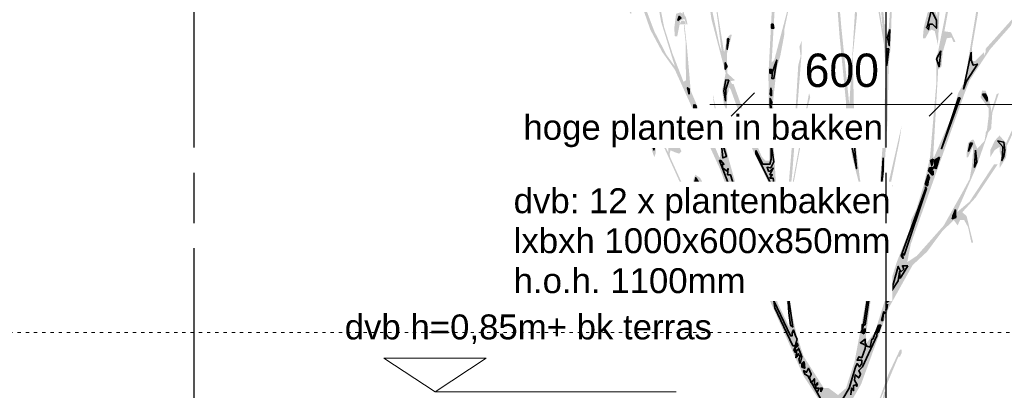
# Model space of a CAD drawing. Header units: millimetres. Extents: x -10538 to 13100, y -15694 to 32605.
# Tile 161 of 203: x -5798 to -2811, y 26825 to 27948. Entities that reach past the tile are written whole.
import ezdxf

# ---------------------------------------------------------------- set-up
doc = ezdxf.new("R2010")
doc.units = ezdxf.units.MM
doc.header["$LTSCALE"] = 100
doc.header["$PDMODE"] = 1
doc.header["$PDSIZE"] = -2
doc.linetypes.add('[LS] ISO-08 Long Dashed Short Dashed', pattern=[9.144, 6.096, -0.762, 1.524, -0.762])
doc.linetypes.add('HIDDEN2', pattern=[0.25, 0.1, -0.15])
doc.layers.get('0').update_dxf_attribs({"lineweight": 5})
for name, color, linetype, lineweight in [('Dimension', 7, 'Continuous', 9), ('Geen', 7, 'Continuous', 9), ('none', 7, 'Continuous', 13)]:
    doc.layers.add(name, color=color, linetype=linetype, lineweight=lineweight)
doc.styles.add('Arial', font='Arial.ttf')
doc.styles.add('Century Gothic', font='Century-Gothic_9791.ttf')
doc.dimstyles.new('Arch_PUUUR', dxfattribs={"dimtxt": 101.056134, "dimasz": 70.693359, "dimexe": 100, "dimexo": 159, "dimgap": 100, "dimtad": 1, "dimdec": 4, "dimtxsty": 'Century Gothic', "dimblk": 'VW_SLASH', "dimblk1": 'VW_SLASH', "dimblk2": 'VW_SLASH', "dimcen": 0, "dimdle": 100, "dimazin": 0, "dimtfac": 0.8, "dimtdec": 4, "dimtix": 1, "dimtmove": 0, "dimatfit": 0, "dimldrblk": 'VW_SLASH-1', "dimfxl": 1, "dimfrac": 2, "dimtolj": 1, "dimarcsym": 0})

# ---------------------------------------------------------------- blocks, each defined once
blk = doc.blocks.new('Groep-4')
at = {"layer": 'Geen', "linetype": 'Continuous', "lineweight": 0, "true_color": 0xbbbbbb, "transparency": 33554549}
for points in [[(-3324.7, 26704.2), (-3329.3, 26704.2), (-3329.3, 26725.2), (-3324.7, 26746.3), (-3324.7, 26751.3), (-3334.3, 26725.2), (-3334.3, 26751.3), (-3367.9, 26788.4), (-3419.7, 26867.6), (-3550.6, 27160.3), (-3577.8, 27212.5), (-3593.7, 27223.5), (-3598.7, 27223.5), (-3613.3, 27244.5), (-3646.9, 27255.6), (-3685.5, 27287.6), (-3743.2, 27361.8), (-3776.9, 27425), (-3776.9, 27436), (-3757.3, 27393.9), (-3752.8, 27393.9), (-3757.3, 27447), (-3752.8, 27468.1), (-3747.8, 27478.1), (-3734.1, 27469.1), (-3709.1, 27425), (-3708.7, 27360.8), (-3719.1, 27371.9), (-3728.7, 27436), (-3732.3, 27441), (-3745, 27447), (-3746.9, 27429), (-3747.8, 27403.9), (-3738.2, 27371.9), (-3695.1, 27308.7), (-3663.3, 27287.6), (-3610.5, 27264.6), (-3598.7, 27276.6), (-3598.7, 27292.7), (-3603.7, 27308.7), (-3674.2, 27497.2), (-3810.5, 27796.9), (-3848.6, 27850.1), (-3885, 27918.2), (-3916.4, 28008.5), (-3920.9, 28030.5), (-3930.4, 28050.6), (-3935.4, 28051.6), (-3940, 28034.5), (-3942.7, 27966.3), (-3945, 27966.3), (-3954.5, 27987.4), (-3954.5, 28030.5), (-3950.4, 28050.6), (-3935.4, 28061.6), (-3925.9, 28061.6), (-3925.9, 28083.6), (-3950, 28211), (-3950, 28232), (-3945, 28221), (-3935.4, 28263.1), (-3916.4, 28263.1), (-3906.4, 28253.1), (-3901.8, 28232), (-3901.8, 28211), (-3906.4, 28211), (-3919.5, 28237), (-3930.4, 28242), (-3935.4, 28221), (-3935.4, 28178.9), (-3940, 28167.8), (-3908.6, 28008.5), (-3872.7, 27913.2), (-3835.9, 27842), (-3810.5, 27806.9), (-3852.3, 27942.3), (-3877.7, 28086.6), (-3896.8, 28285.1), (-3892.3, 28285.1), (-3857.7, 28002.4), (-3843.2, 27926.2), (-3817.7, 27846), (-3784.1, 27759.8), (-3776.9, 27764.8), (-3777.8, 27881.1), (-3783.2, 27930.3), (-3781.4, 27934.3), (-3774.1, 27870.1), (-3762.3, 27732.8), (-3675.5, 27531.3), (-3673.3, 27531.3), (-3671, 27552.3), (-3695.1, 27716.7), (-3695.1, 27722.7), (-3680.5, 27648.6), (-3676, 27649.6), (-3646.9, 27525.2), (-3605.1, 27376.9), (-3541, 27192.4), (-3507.4, 27117.2), (-3497.9, 27088.2), (-3463.3, 27016), (-3464.2, 27054.1), (-3490.6, 27208.5), (-3502.4, 27340.8), (-3521.5, 27445), (-3576, 27557.3), (-3641.4, 27737.8), (-3646.9, 27743.8), (-3646.9, 27732.8), (-3651.4, 27722.7), (-3652.4, 27669.6), (-3661.4, 27690.7), (-3666.9, 27733.8), (-3656.4, 27785.9), (-3699.6, 27950.3), (-3721.4, 28102.7), (-3723.7, 28146.8), (-3726.9, 28166.8), (-3743.2, 28206.9), (-3743.2, 28267.1), (-3738.2, 28274.1), (-3733.2, 28274.1), (-3728.7, 28263.1), (-3733.2, 28232), (-3728.7, 28188.9), (-3716, 28167.8), (-3719.1, 28104.7), (-3704.6, 28010.5), (-3675.5, 27874.1), (-3661.4, 27829), (-3668.3, 27851.1), (-3699.6, 28093.7), (-3708.7, 28166.8), (-3709.1, 28188.9), (-3704.6, 28178.9), (-3697.3, 28093.7), (-3695.1, 28093.7), (-3690.1, 28135.8), (-3680.5, 28157.8), (-3661.4, 28157.8), (-3671, 28146.8), (-3675.5, 28125.7), (-3675.5, 28072.6), (-3683.2, 28050.6), (-3690.1, 28051.6), (-3690.1, 28030.5), (-3661.4, 27850.1), (-3658.7, 27858.1), (-3651.4, 27894.2), (-3641.9, 27903.2), (-3637.4, 27903.2), (-3652.4, 27846), (-3651.4, 27785.9), (-3627.8, 27764.8), (-3641.4, 27761.8), (-3637.4, 27753.8), (-3632.4, 27753.8), (-3590.6, 27637.5), (-3546.9, 27533.3), (-3536, 27521.2), (-3523.3, 27521.2), (-3523.3, 27577.4), (-3525.1, 27621.5), (-3526.5, 27781.9), (-3516.9, 27966.3), (-3512.4, 28040.5), (-3531.5, 28072.6), (-3531.5, 28125.7), (-3541, 28125.7), (-3543.3, 28114.7), (-3552.4, 28125.7), (-3546, 28157.8), (-3541, 28167.8), (-3528.8, 28167.8), (-3526.9, 28150.8), (-3526.5, 28126.7), (-3517.9, 28098.7), (-3516.9, 28061.6), (-3512.4, 28061.6), (-3506.9, 28070.6), (-3506.9, 28146.8), (-3512.4, 28211), (-3541, 28359.3), (-3536, 28369.4), (-3508.8, 28215), (-3502.4, 28142.8), (-3497.9, 28162.8), (-3494.2, 28255.1), (-3436.1, 28648.1), (-3430.6, 28645), (-3435.2, 28624), (-3483.3, 28291.2), (-3497.9, 28146.8), (-3516.9, 27818), (-3508.8, 27826), (-3468.8, 27977.4), (-3449.7, 28093.7), (-3449.7, 28040.5), (-3440.2, 28040.5), (-3421.5, 28090.7), (-3416.1, 28135.8), (-3408.8, 28135.8), (-3416.1, 28104.7), (-3419.7, 28038.5), (-3425.6, 28019.5), (-3430.6, 28006.4), (-3445.2, 28014.5), (-3449.7, 28030.5), (-3454.7, 28030.5), (-3478.3, 27918.2), (-3478.3, 27903.2), (-3490.6, 27838), (-3501.5, 27801.9), (-3512.4, 27701.7), (-3510.6, 27569.4), (-3502.4, 27425), (-3487, 27320.7), (-3488.3, 27308.7), (-3481.5, 27303.7), (-3474.2, 27336.8), (-3454.7, 27574.4), (-3449.7, 27584.4), (-3436.1, 27810), (-3428.8, 27838), (-3432.4, 27866.1), (-3425.2, 27886.1), (-3425.6, 27850.1), (-3454.7, 27478.1), (-3464.2, 27393.9), (-3403.3, 27725.7), (-3399.7, 27713.7), (-3407, 27685.6), (-3464.2, 27376.9), (-3474.2, 27232.5), (-3468.8, 27152.3), (-3454.7, 27054.1), (-3440.2, 26989.9), (-3419.7, 26927.7), (-3358.4, 26831.5), (-3343.8, 26831.5), (-3315.2, 26810.5), (-3291.1, 26831.5), (-3265.2, 26911.7), (-3247, 27008), (-3232.5, 27088.2), (-3223.4, 27202.4), (-3223.4, 27276.6), (-3230.7, 27284.6), (-3223.4, 27297.7), (-3247.5, 27436), (-3272.5, 27533.3), (-3291.1, 27658.6), (-3291.1, 27697.7), (-3310.7, 27898.2), (-3324.7, 28083.6), (-3324.7, 28104.7), (-3328.8, 28110.7), (-3338.8, 28104.7), (-3353.4, 28061.6), (-3358.4, 28093.7), (-3358.4, 28135.8), (-3345.2, 28154.8), (-3334.3, 28157.8), (-3325.2, 28134.8), (-3319.7, 28157.8), (-3324.7, 28167.8), (-3329.3, 28211), (-3319.7, 28496.7), (-3319.7, 28316.2), (-3324.7, 28199.9), (-3319.7, 28167.8), (-3316.1, 28202.9), (-3302.9, 28211), (-3295.7, 28188.9), (-3295.7, 28178.9), (-3303.4, 28174.9), (-3315.2, 28135.8), (-3324.7, 28125.7), (-3315.2, 28104.7), (-3319.7, 28093.7), (-3315.2, 28040.5), (-3305.2, 27924.2), (-3281.1, 27690.7), (-3263.4, 27982.4), (-3257.5, 27966.3), (-3270.7, 27838), (-3265.2, 27597.4), (-3248.9, 27465.1), (-3221.1, 27332.8), (-3209.3, 27297.7), (-3190.7, 27421), (-3175.7, 27626.5), (-3170.7, 27796.9), (-3176.2, 27874.1), (-3209.3, 28072.6), (-3213.9, 28135.8), (-3179.8, 27918.2), (-3189.8, 28040.5), (-3199.8, 28211), (-3174.3, 27934.3), (-3170.7, 27934.3), (-3168.4, 27903.2), (-3161.2, 27924.2), (-3146.6, 28138.8), (-3142.1, 28135.8), (-3151.6, 27998.4), (-3156.2, 27860.1), (-3161.6, 27814), (-3165.2, 27641.5), (-3179.8, 27417), (-3185.2, 27371.9), (-3175.7, 27393.9), (-3122.5, 27626.5), (-3128.9, 27581.4), (-3156.2, 27447), (-3148.9, 27447), (-3185.2, 27297.7), (-3213.9, 27117.2), (-3230.7, 26989.9), (-3228.4, 26968.9), (-3203.4, 27000.9), (-3137.1, 27213.5), (-3096.2, 27316.7), (-3093.9, 27340.8), (-3078, 27372.9), (-3055.3, 27447), (-3036.2, 27531.3), (-3016.7, 27759.8), (-3016.7, 27839), (-3012.1, 27850.1), (-2944.9, 28188.9), (-2947.1, 28202.9), (-2939.9, 28199.9), (-2992.6, 27913.2), (-2972.6, 27910.2), (-2959, 27881.1), (-2965.3, 27881.1), (-2970.8, 27894.2), (-2985.3, 27892.2), (-2997.6, 27850.1), (-3001.7, 27805.9), (-3012.1, 27796.9), (-3012.1, 27785.9), (-3026.7, 27531.3), (-3023.9, 27531.3), (-2972.6, 27649.6), (-2950.8, 27725.7), (-2934.9, 27753.8), (-2925.3, 27796.9), (-2872.6, 28114.7), (-2865.4, 28114.7), (-2909, 27862.1), (-2906.2, 27823), (-2899.9, 27823), (-2872.6, 27850.1), (-2872.6, 27839), (-2867.6, 27850.1), (-2867.6, 27860.1), (-2781.3, 27956.3), (-2790.8, 27930.3), (-2854.4, 27858.1), (-2915.8, 27764.8), (-2932.6, 27721.7), (-2999.9, 27533.3), (-3094.4, 27268.6), (-3105.3, 27213.5), (-3076.2, 27232.5), (-2994.4, 27324.7), (-2938.1, 27425), (-2916.2, 27465.1), (-2909, 27505.2), (-2906.2, 27542.3), (-2906.2, 27563.3), (-2920.8, 27531.3), (-2925.3, 27531.3), (-2925.3, 27541.3), (-2920.8, 27574.4), (-2909, 27584.4), (-2903.5, 27584.4), (-2898.1, 27569.4), (-2892.6, 27557.3), (-2870.8, 27581.4), (-2867.6, 27600.4), (-2867.6, 27605.4), (-2863.5, 27613.5), (-2858.1, 27658.6), (-2858.1, 27679.6), (-2882.2, 27711.7), (-2882.2, 27716.7), (-2878.1, 27733.8), (-2867.6, 27732.8), (-2856.3, 27701.7), (-2850.8, 27677.6), (-2850.8, 27669.6), (-2834, 27722.7), (-2827.2, 27725.7), (-2847.2, 27665.6), (-2850.8, 27617.5), (-2860.4, 27605.4), (-2863.1, 27595.4), (-2896.7, 27499.2), (-2951.7, 27372.9), (-2954.4, 27364.8), (-2916.2, 27396.9), (-2841.7, 27510.2), (-2830.8, 27510.2), (-2898.1, 27409), (-2938.1, 27364.8), (-2925.3, 27352.8), (-2905.3, 27272.6), (-2910.8, 27272.6), (-2920.8, 27319.7), (-2932.6, 27340.8), (-2944.9, 27340.8), (-2952.6, 27324.7), (-2964, 27340.8), (-2997.6, 27308.7), (-3045.7, 27244.5), (-3088.9, 27204.4), (-3161.2, 27075.1), (-3245.2, 26843.5), (-3279.8, 26783.4), (-3297.9, 26759.3), (-3319.7, 26757.3)], [(-3012.1, 27871.1), (-3021.7, 27913.2), (-3030.8, 27918.2), (-3038, 27914.2), (-3050.3, 27892.2), (-3058, 27892.2), (-3055.3, 27924.2), (-3043.5, 27970.4), (-3032.6, 27977.4), (-3021.7, 27977.4), (-3014.4, 27958.3), (-3002.6, 28178.9), (-2997.6, 28174.9), (-3001.7, 28110.7), (-2983, 28188.9), (-2974.4, 28194.9), (-2973.5, 28178.9), (-2992.6, 28088.7), (-2994.4, 28082.6), (-3003.5, 28083.6)], [(-3774.1, 27934.3), (-3776.9, 27934.3), (-3781.4, 27945.3), (-3790.9, 27945.3), (-3795.9, 27934.3), (-3803.2, 27898.2), (-3810.5, 27898.2), (-3812.3, 27922.2), (-3806.8, 27966.3), (-3794.1, 27970.4), (-3786.4, 27966.3), (-3786.4, 27998.4), (-3790.9, 28030.5), (-3795.9, 28106.7), (-3793.7, 28142.8), (-3785, 28114.7), (-3786.4, 28019.5), (-3779.6, 28022.5), (-3770.5, 28038.5), (-3748.7, 28026.5), (-3743.2, 27998.4), (-3750.5, 27982.4), (-3754.1, 28002.4), (-3763.2, 28008.5), (-3775.9, 28003.4), (-3786.4, 27982.4), (-3781.4, 27962.3), (-3776.9, 27956.3), (-3771.9, 27934.3), (-3775.5, 27934.3), (-3781.4, 27950.3), (-3794.1, 27946.3), (-3795.9, 27934.3)], [(-2805.4, 27531.3), (-2824.5, 27499.2), (-2824.5, 27513.2), (-2819.9, 27533.3), (-2825.4, 27549.3), (-2824.5, 27563.3), (-2839.9, 27553.3), (-2853.5, 27531.3), (-2853.5, 27552.3), (-2839.9, 27581.4), (-2825.4, 27597.4), (-2805.4, 27574.4), (-2752.2, 27690.7), (-2733.1, 27722.7), (-2742.7, 27690.7), (-2803.6, 27565.3)], [(-3790.9, 27457.1), (-3795.9, 27457.1), (-3853.6, 27584.4), (-3863.2, 27584.4), (-3868.2, 27563.3), (-3868.2, 27545.3), (-3872.7, 27531.3), (-3880, 27552.3), (-3885, 27577.4), (-3881.4, 27609.5), (-3877.7, 27633.5), (-3865, 27621.5), (-3848.6, 27613.5), (-3846.4, 27589.4), (-3844.1, 27574.4), (-3836.8, 27558.3), (-3830.5, 27545.3), (-3829.6, 27595.4), (-3821.4, 27609.5), (-3810.5, 27595.4), (-3790.5, 27549.3), (-3797.8, 27542.3), (-3812.3, 27547.3), (-3823.2, 27552.3), (-3826.8, 27542.3), (-3824.6, 27531.3)], [(-3170.7, 26820.5), (-3170.7, 26810.5), (-3180.2, 26788.4), (-3180.2, 26778.4), (-3175.7, 26778.4), (-3175.7, 26767.3), (-3194.8, 26725.2), (-3199.8, 26725.2), (-3199.8, 26735.3), (-3189.8, 26746.3), (-3189.8, 26763.3), (-3194.3, 26762.3), (-3192.5, 26791.4), (-3161.6, 26875.6), (-3127.5, 26947.8), (-3122.5, 26947.8), (-3122.5, 26937.8), (-3127.5, 26926.7), (-3132.1, 26926.7), (-3188.9, 26791.4), (-3190.7, 26767.3), (-3185.2, 26767.3), (-3175.7, 26820.5)]]:
    blk.add_hatch(color=9, dxfattribs=at).paths.add_polyline_path(points)
blk = doc.blocks.new('Groep-5')
at = {"layer": 'Geen', "linetype": 'Continuous', "lineweight": 0, "true_color": 0xbbbbbb, "transparency": 33554549}
for points in [[(-3045.3, 27926.2), (-3033.5, 27971.4), (-3028.9, 27971.4), (-3016.2, 27946.3), (-3016.7, 27922.2), (-3028.9, 27934.3), (-3038, 27934.3), (-3040.7, 27918.2), (-3047.1, 27924.2)], [(-3790.9, 27954.3), (-3797.8, 27958.3), (-3801.4, 27946.3)], [(-3512.4, 27934.3), (-3516.9, 27934.3), (-3516.9, 27922.2), (-3510.6, 27922.2)], [(-3158, 27918.2), (-3165.2, 27894.2), (-3159.8, 27870.1)], [(-3646.9, 27890.2), (-3650.5, 27890.2), (-3651.4, 27858.1)], [(-3161.2, 27860.1), (-3167.1, 27860.1), (-3167.1, 27810)], [(-3003.5, 27854.1), (-3016.2, 27830), (-3008.9, 27805.9)], [(-2911.2, 27850.1), (-2911.2, 27826), (-2905.3, 27810), (-2892.6, 27814), (-2925.3, 27761.8), (-2934.4, 27737.8)], [(-3651.4, 27806.9), (-3657.8, 27818), (-3657.8, 27797.9)], [(-3514.2, 27789.9), (-3506.9, 27810), (-3501.5, 27826), (-3510.6, 27769.9), (-3516, 27769.9)], [(-3516.9, 27785.9), (-3521.9, 27785.9), (-3521.9, 27797.9), (-3516.9, 27796.9)], [(-3656.4, 27701.7), (-3661.4, 27732.8), (-3656, 27765.8), (-3646.9, 27764.8), (-3656, 27737.8)], [(-3766.9, 27722.7), (-3772.3, 27741.8), (-3766.9, 27737.8)], [(-3519.7, 27741.8), (-3516.9, 27733.8), (-3516.9, 27717.7), (-3521.5, 27722.7)], [(-3565.1, 27552.3), (-3565.1, 27542.3), (-3517.9, 27449.1), (-3502.4, 27368.9), (-3505.1, 27360.8), (-3497.9, 27361.8), (-3501.5, 27380.9), (-3512.4, 27468.1), (-3521.9, 27468.1), (-3514.7, 27478.1), (-3521.9, 27478.1), (-3512.4, 27499.2), (-3521.9, 27489.2), (-3526.5, 27489.2), (-3530.6, 27501.2), (-3519.7, 27499.2), (-3510.6, 27517.2), (-3516.9, 27565.3), (-3516.9, 27679.6), (-3519.7, 27689.7), (-3516, 27697.7), (-3521.5, 27709.7), (-3517.9, 27565.3), (-3517.9, 27525.2), (-3521.9, 27510.2), (-3543.3, 27510.2)], [(-2944.9, 27711.7), (-2949.4, 27711.7), (-3001.7, 27557.3)], [(-2877.2, 27722.7), (-2867.6, 27722.7), (-2863.1, 27711.7), (-2863.1, 27701.7)], [(-3746.9, 27689.7), (-3752.8, 27690.7), (-3752.8, 27673.6), (-3745, 27673.6)], [(-3701.4, 27577.4), (-3741.4, 27669.6), (-3714.1, 27589.4), (-3701.4, 27573.4)], [(-3281.6, 27673.6), (-3272.5, 27561.3), (-3259.8, 27497.2), (-3274.3, 27669.6)], [(-3854.1, 27595.4), (-3857.7, 27605.4), (-3870.5, 27617.5), (-3875.9, 27609.5), (-3877.7, 27574.4), (-3874.1, 27553.3), (-3872.7, 27563.3), (-3868.2, 27595.4)], [(-3805.5, 27563.3), (-3810.5, 27584.4), (-3817.7, 27593.4), (-3826.8, 27585.4), (-3824.6, 27569.4), (-3812.3, 27574.4)], [(-3670.5, 27589.4), (-3654.2, 27533.3), (-3665.1, 27529.3)], [(-3574.7, 27595.4), (-3579.6, 27595.4), (-3579.6, 27581.4), (-3574.7, 27584.4)], [(-2831.7, 27581.4), (-2812.6, 27577.4), (-2809, 27553.3), (-2812.6, 27533.3), (-2818.1, 27521.2), (-2816.3, 27537.3), (-2814.9, 27563.3)], [(-2907.2, 27574.4), (-2914.4, 27574.4), (-2919.9, 27549.3)], [(-2898.1, 27553.3), (-2894.4, 27517.2), (-2901.7, 27501.2)], [(-3617.8, 27371.9), (-3612.4, 27384.9), (-3641.9, 27478.1), (-3650.5, 27478.1), (-3649.2, 27497.2), (-3651.4, 27489.2), (-3666, 27499.2), (-3666, 27510.2), (-3661.4, 27510.2), (-3670.5, 27521.2), (-3675.5, 27521.2)], [(-3178, 27529.3), (-3183.4, 27449.1), (-3178, 27489.2)], [(-3027.1, 27525.2), (-3034.4, 27521.2), (-3030.8, 27505.2)], [(-3007.1, 27531.3), (-3023.5, 27521.2), (-3021.7, 27505.2), (-3026.7, 27499.2), (-3018, 27497.2)], [(-3027.1, 27499.2), (-3038, 27499.2), (-3040.7, 27489.2), (-3031.2, 27478.1), (-3026.7, 27478.1), (-3026.7, 27489.2), (-3032.6, 27489.2)], [(-3739.6, 27457.1), (-3746.9, 27469.1), (-3752.3, 27449.1), (-3752.8, 27441)], [(-3038, 27468.1), (-3041.7, 27478.1), (-3050.7, 27449.1), (-3043.5, 27445), (-3040.7, 27462.1)], [(-3233.4, 27022), (-3238, 27024), (-3223.4, 27124.2), (-3213.9, 27202.4), (-3219.8, 27220.5), (-3209.3, 27223.5), (-3210.7, 27260.6), (-3213.9, 27266.6), (-3218.9, 27276.6), (-3201.6, 27276.6), (-3198, 27316.7), (-3183.4, 27449.1), (-3189.8, 27368.9), (-3189.8, 27352.8), (-3185.2, 27350.8), (-3183.4, 27320.7), (-3192.5, 27328.8), (-3194.3, 27316.7), (-3190.7, 27308.7)], [(-3047.1, 27437), (-3050.3, 27441), (-3050.3, 27436), (-3123.4, 27232.5), (-3118, 27224.5), (-3119.8, 27240.5), (-3114.4, 27234.5)], [(-3185.2, 27352.8), (-3178, 27372.9), (-3174.3, 27368.9), (-3180.2, 27350.8)], [(-2959.9, 27372.9), (-2958, 27348.8), (-2969, 27344.8), (-2959.9, 27368.9)], [(-2959, 27371.9), (-2959, 27361.8), (-2967.1, 27352.8)], [(-3608.3, 27340.8), (-3603.7, 27350.8), (-3608.3, 27361.8), (-3612.4, 27361.8)], [(-3526.9, 27140.3), (-3531.5, 27139.3), (-3574.2, 27220.5), (-3570.6, 27232.5), (-3579.6, 27256.6), (-3590.6, 27244.5), (-3584.2, 27256.6), (-3584.2, 27266.6), (-3589.2, 27266.6), (-3589.2, 27276.6), (-3593.7, 27276.6), (-3593.7, 27297.7), (-3598.7, 27319.7), (-3603.7, 27329.8), (-3597.8, 27340.8)], [(-3225.2, 27324.7), (-3218, 27288.7), (-3216.1, 27312.7)], [(-3593.7, 27276.6), (-3598.7, 27244.5), (-3627.8, 27255.6), (-3637.8, 27264.6), (-3614.2, 27256.6), (-3598.7, 27264.6)], [(-3481.5, 27288.7), (-3492.4, 27296.7), (-3481.5, 27184.4)], [(-3103.5, 27202.4), (-3119.8, 27202.4), (-3116.2, 27192.4), (-3125.3, 27184.4), (-3132.5, 27200.4), (-3154.3, 27124.2), (-3132.5, 27156.3), (-3128.9, 27184.4), (-3127.1, 27164.3), (-3122.5, 27170.4)], [(-3452.4, 27016), (-3459.2, 27022), (-3464.2, 27060.1), (-3468.8, 27128.3)], [(-3156.2, 27107.2), (-3163.4, 27107.2), (-3167.1, 27092.2), (-3156.2, 27100.2)], [(-3439.7, 26979.9), (-3445.2, 26959.8), (-3452.4, 26959.8), (-3507.4, 27075.1), (-3510.6, 27096.2), (-3459.2, 26989.9), (-3454.7, 26989.9), (-3454.2, 26999.9), (-3450.6, 27008), (-3444.7, 26989.9)], [(-3165.7, 27086.1), (-3170.7, 27068.1), (-3167.1, 27072.1)], [(-3176.2, 27064.1), (-3183.4, 27036), (-3179.8, 27036), (-3178, 27056.1), (-3172.5, 27060.1)], [(-3185.2, 27022), (-3192.5, 27022), (-3209.3, 26979.9), (-3212.5, 26979.9), (-3218, 26955.8), (-3228.4, 26958.8), (-3233.4, 26968.9), (-3233.4, 26979.9), (-3247.5, 26968.9), (-3235.7, 26963.8), (-3232.5, 26959.8), (-3233.4, 26951.8), (-3243.4, 26923.7), (-3252.5, 26926.7), (-3257.5, 26915.7), (-3242.9, 26915.7), (-3242.9, 26905.7), (-3250.7, 26895.7), (-3257.5, 26905.7), (-3262, 26894.7), (-3281.1, 26831.5), (-3300.7, 26799.4), (-3325.2, 26799.4), (-3323.4, 26767.3), (-3307, 26767.3), (-3286.1, 26788.4), (-3290.7, 26788.4), (-3295.7, 26799.4), (-3294.3, 26811.5), (-3285.2, 26795.4), (-3281.6, 26795.4), (-3288.4, 26799.4), (-3286.1, 26810.5), (-3276.1, 26811.5), (-3274.3, 26831.5), (-3268.8, 26823.5), (-3268.8, 26839.5), (-3261.6, 26841.5), (-3257.9, 26836.5), (-3257.5, 26841.5), (-3265.2, 26855.6), (-3263.4, 26871.6), (-3252.5, 26862.6), (-3247.5, 26873.6), (-3252.5, 26884.6), (-3241.6, 26895.7), (-3198, 26989.9), (-3197.1, 27000.9), (-3192.5, 27000.9)], [(-3236.1, 26995.9), (-3245.2, 27000.9), (-3239.8, 27012)], [(-3242.5, 27006.9), (-3242.5, 27024), (-3238, 27022)], [(-3233.4, 27012), (-3236.1, 27003.9), (-3233.4, 27000.9)], [(-3185.2, 27022), (-3192.5, 27022), (-3199.8, 27000.9), (-3192.5, 27000.9)], [(-3436.1, 26959.8), (-3439.7, 26967.8), (-3449.7, 26947.8), (-3445.2, 26939.8), (-3445.2, 26951.8)], [(-3430.6, 26905.7), (-3425.6, 26926.7), (-3435.2, 26952.8), (-3436.1, 26947.8), (-3440.2, 26947.8), (-3443.3, 26923.7), (-3439.7, 26927.7), (-3436.1, 26935.8), (-3430.6, 26927.7), (-3434.2, 26919.7)], [(-3425.6, 26894.7), (-3425.6, 26905.7), (-3419.7, 26910.7), (-3418.3, 26910.7), (-3416.1, 26891.7)], [(-3334.3, 26767.3), (-3329.3, 26810.5), (-3348.8, 26820.5), (-3351.1, 26807.4), (-3355.6, 26810.5), (-3358.4, 26815.5), (-3367, 26807.4), (-3377.4, 26820.5), (-3372.9, 26831.5), (-3382.4, 26831.5), (-3382.4, 26841.5), (-3377.4, 26841.5), (-3377.4, 26847.5), (-3382.4, 26841.5), (-3387, 26841.5), (-3387, 26859.6), (-3396.5, 26847.5), (-3401.5, 26862.6), (-3396.5, 26873.6), (-3405.2, 26891.7), (-3410.6, 26879.6), (-3419.7, 26884.6), (-3416.1, 26873.6), (-3407, 26868.6), (-3357.9, 26779.4)], [(-3367.9, 26820.5), (-3367.9, 26831.5), (-3362.9, 26831.5)]]:
    blk.add_hatch(color=9, dxfattribs=at).paths.add_polyline_path(points)
at = {"layer": 'Geen', "color": 8, "linetype": 'Continuous', "lineweight": 35, "true_color": 0x777777, "transparency": 33554541, "flags": 128}
for points in [[(-3045.3, 27926.2), (-3033.5, 27971.4), (-3028.9, 27971.4), (-3016.2, 27946.3), (-3016.7, 27922.2), (-3028.9, 27934.3), (-3038, 27934.3), (-3040.7, 27918.2), (-3047.1, 27924.2)], [(-3790.9, 27954.3), (-3797.8, 27958.3), (-3801.4, 27946.3)], [(-3512.4, 27934.3), (-3516.9, 27934.3), (-3516.9, 27922.2), (-3510.6, 27922.2)], [(-3158, 27918.2), (-3165.2, 27894.2), (-3159.8, 27870.1)], [(-3646.9, 27890.2), (-3650.5, 27890.2), (-3651.4, 27858.1)], [(-3161.2, 27860.1), (-3167.1, 27860.1), (-3167.1, 27810)], [(-3003.5, 27854.1), (-3016.2, 27830), (-3008.9, 27805.9)], [(-2911.2, 27850.1), (-2911.2, 27826), (-2905.3, 27810), (-2892.6, 27814), (-2925.3, 27761.8), (-2934.4, 27737.8)], [(-3651.4, 27806.9), (-3657.8, 27818), (-3657.8, 27797.9)], [(-3514.2, 27789.9), (-3506.9, 27810), (-3501.5, 27826), (-3510.6, 27769.9), (-3516, 27769.9)], [(-3516.9, 27785.9), (-3521.9, 27785.9), (-3521.9, 27797.9), (-3516.9, 27796.9)], [(-3656.4, 27701.7), (-3661.4, 27732.8), (-3656, 27765.8), (-3646.9, 27764.8), (-3656, 27737.8)], [(-3766.9, 27722.7), (-3772.3, 27741.8), (-3766.9, 27737.8)], [(-3519.7, 27741.8), (-3516.9, 27733.8), (-3516.9, 27717.7), (-3521.5, 27722.7)], [(-3565.1, 27552.3), (-3565.1, 27542.3), (-3517.9, 27449.1), (-3502.4, 27368.9), (-3505.1, 27360.8), (-3497.9, 27361.8), (-3501.5, 27380.9), (-3512.4, 27468.1), (-3521.9, 27468.1), (-3514.7, 27478.1), (-3521.9, 27478.1), (-3512.4, 27499.2), (-3521.9, 27489.2), (-3526.5, 27489.2), (-3530.6, 27501.2), (-3519.7, 27499.2), (-3510.6, 27517.2), (-3516.9, 27565.3), (-3516.9, 27679.6), (-3519.7, 27689.7), (-3516, 27697.7), (-3521.5, 27709.7), (-3517.9, 27565.3), (-3517.9, 27525.2), (-3521.9, 27510.2), (-3543.3, 27510.2)], [(-2944.9, 27711.7), (-2949.4, 27711.7), (-3001.7, 27557.3)], [(-2877.2, 27722.7), (-2867.6, 27722.7), (-2863.1, 27711.7), (-2863.1, 27701.7)], [(-3746.9, 27689.7), (-3752.8, 27690.7), (-3752.8, 27673.6), (-3745, 27673.6)], [(-3281.6, 27673.6), (-3272.5, 27561.3), (-3259.8, 27497.2), (-3274.3, 27669.6)], [(-3854.1, 27595.4), (-3857.7, 27605.4), (-3870.5, 27617.5), (-3875.9, 27609.5), (-3877.7, 27574.4), (-3874.1, 27553.3), (-3872.7, 27563.3), (-3868.2, 27595.4)], [(-3805.5, 27563.3), (-3810.5, 27584.4), (-3817.7, 27593.4), (-3826.8, 27585.4), (-3824.6, 27569.4), (-3812.3, 27574.4)], [(-3670.5, 27589.4), (-3654.2, 27533.3), (-3665.1, 27529.3)], [(-3574.7, 27595.4), (-3579.6, 27595.4), (-3579.6, 27581.4), (-3574.7, 27584.4)], [(-2831.7, 27581.4), (-2812.6, 27577.4), (-2809, 27553.3), (-2812.6, 27533.3), (-2818.1, 27521.2), (-2816.3, 27537.3), (-2814.9, 27563.3)], [(-2907.2, 27574.4), (-2914.4, 27574.4), (-2919.9, 27549.3)], [(-2898.1, 27553.3), (-2894.4, 27517.2), (-2901.7, 27501.2)], [(-3617.8, 27371.9), (-3612.4, 27384.9), (-3641.9, 27478.1), (-3650.5, 27478.1), (-3649.2, 27497.2), (-3651.4, 27489.2), (-3666, 27499.2), (-3666, 27510.2), (-3661.4, 27510.2), (-3670.5, 27521.2), (-3675.5, 27521.2)], [(-3178, 27529.3), (-3183.4, 27449.1), (-3178, 27489.2)], [(-3027.1, 27525.2), (-3034.4, 27521.2), (-3030.8, 27505.2)], [(-3007.1, 27531.3), (-3023.5, 27521.2), (-3021.7, 27505.2), (-3026.7, 27499.2), (-3018, 27497.2)], [(-3027.1, 27499.2), (-3038, 27499.2), (-3040.7, 27489.2), (-3031.2, 27478.1), (-3026.7, 27478.1), (-3026.7, 27489.2), (-3032.6, 27489.2)], [(-3739.6, 27457.1), (-3746.9, 27469.1), (-3752.3, 27449.1), (-3752.8, 27441)], [(-3038, 27468.1), (-3041.7, 27478.1), (-3050.7, 27449.1), (-3043.5, 27445), (-3040.7, 27462.1)], [(-3233.4, 27022), (-3238, 27024), (-3223.4, 27124.2), (-3213.9, 27202.4), (-3219.8, 27220.5), (-3209.3, 27223.5), (-3210.7, 27260.6), (-3213.9, 27266.6), (-3218.9, 27276.6), (-3201.6, 27276.6), (-3198, 27316.7), (-3183.4, 27449.1), (-3189.8, 27368.9), (-3189.8, 27352.8), (-3185.2, 27350.8), (-3183.4, 27320.7), (-3192.5, 27328.8), (-3194.3, 27316.7), (-3190.7, 27308.7)], [(-3047.1, 27437), (-3050.3, 27441), (-3050.3, 27436), (-3123.4, 27232.5), (-3118, 27224.5), (-3119.8, 27240.5), (-3114.4, 27234.5)], [(-3185.2, 27352.8), (-3178, 27372.9), (-3174.3, 27368.9), (-3180.2, 27350.8)], [(-2959.9, 27372.9), (-2958, 27348.8), (-2969, 27344.8), (-2959.9, 27368.9)], [(-2959, 27371.9), (-2959, 27361.8), (-2967.1, 27352.8)], [(-3608.3, 27340.8), (-3603.7, 27350.8), (-3608.3, 27361.8), (-3612.4, 27361.8)], [(-3526.9, 27140.3), (-3531.5, 27139.3), (-3574.2, 27220.5), (-3570.6, 27232.5), (-3579.6, 27256.6), (-3590.6, 27244.5), (-3584.2, 27256.6), (-3584.2, 27266.6), (-3589.2, 27266.6), (-3589.2, 27276.6), (-3593.7, 27276.6), (-3593.7, 27297.7), (-3598.7, 27319.7), (-3603.7, 27329.8), (-3597.8, 27340.8)], [(-3225.2, 27324.7), (-3218, 27288.7), (-3216.1, 27312.7)], [(-3593.7, 27276.6), (-3598.7, 27244.5), (-3627.8, 27255.6), (-3637.8, 27264.6), (-3614.2, 27256.6), (-3598.7, 27264.6)], [(-3481.5, 27288.7), (-3492.4, 27296.7), (-3481.5, 27184.4)], [(-3103.5, 27202.4), (-3119.8, 27202.4), (-3116.2, 27192.4), (-3125.3, 27184.4), (-3132.5, 27200.4), (-3154.3, 27124.2), (-3132.5, 27156.3), (-3128.9, 27184.4), (-3127.1, 27164.3), (-3122.5, 27170.4)], [(-3452.4, 27016), (-3459.2, 27022), (-3464.2, 27060.1), (-3468.8, 27128.3)], [(-3156.2, 27107.2), (-3163.4, 27107.2), (-3167.1, 27092.2), (-3156.2, 27100.2)], [(-3439.7, 26979.9), (-3445.2, 26959.8), (-3452.4, 26959.8), (-3507.4, 27075.1), (-3510.6, 27096.2), (-3459.2, 26989.9), (-3454.7, 26989.9), (-3454.2, 26999.9), (-3450.6, 27008), (-3444.7, 26989.9)], [(-3165.7, 27086.1), (-3170.7, 27068.1), (-3167.1, 27072.1)], [(-3176.2, 27064.1), (-3183.4, 27036), (-3179.8, 27036), (-3178, 27056.1), (-3172.5, 27060.1)], [(-3236.1, 26995.9), (-3245.2, 27000.9), (-3239.8, 27012)], [(-3242.5, 27006.9), (-3242.5, 27024), (-3238, 27022)], [(-3233.4, 27012), (-3236.1, 27003.9), (-3233.4, 27000.9)], [(-3185.2, 27022), (-3192.5, 27022), (-3199.8, 27000.9), (-3192.5, 27000.9)], [(-3436.1, 26959.8), (-3439.7, 26967.8), (-3449.7, 26947.8), (-3445.2, 26939.8), (-3445.2, 26951.8)], [(-3430.6, 26905.7), (-3425.6, 26926.7), (-3435.2, 26952.8), (-3436.1, 26947.8), (-3440.2, 26947.8), (-3443.3, 26923.7), (-3439.7, 26927.7), (-3436.1, 26935.8), (-3430.6, 26927.7), (-3434.2, 26919.7)], [(-3425.6, 26894.7), (-3425.6, 26905.7), (-3419.7, 26910.7), (-3418.3, 26910.7), (-3416.1, 26891.7)], [(-3367.9, 26820.5), (-3367.9, 26831.5), (-3362.9, 26831.5)]]:
    blk.add_lwpolyline(points, close=True, dxfattribs=at)
for points in [[(-3701.4, 27577.4), (-3741.4, 27669.6), (-3714.1, 27589.4), (-3701.4, 27573.4)], [(-3276.1, 26811.5), (-3274.3, 26831.5), (-3268.8, 26823.5), (-3268.8, 26839.5), (-3261.6, 26841.5), (-3257.9, 26836.5), (-3257.5, 26841.5), (-3265.2, 26855.6), (-3263.4, 26871.6), (-3252.5, 26862.6), (-3247.5, 26873.6), (-3252.5, 26884.6), (-3241.6, 26895.7), (-3198, 26989.9), (-3197.1, 27000.9), (-3192.5, 27000.9), (-3185.2, 27022), (-3192.5, 27022), (-3209.3, 26979.9), (-3212.5, 26979.9), (-3218, 26955.8), (-3228.4, 26958.8), (-3233.4, 26968.9), (-3233.4, 26979.9), (-3247.5, 26968.9), (-3235.7, 26963.8), (-3232.5, 26959.8), (-3233.4, 26951.8), (-3243.4, 26923.7), (-3252.5, 26926.7), (-3257.5, 26915.7), (-3242.9, 26915.7), (-3242.9, 26905.7), (-3250.7, 26895.7), (-3257.5, 26905.7), (-3262, 26894.7), (-3281.1, 26831.5), (-3300.7, 26799.4)], [(-3377.4, 26820.5), (-3372.9, 26831.5), (-3382.4, 26831.5), (-3382.4, 26841.5), (-3377.4, 26841.5), (-3377.4, 26847.5), (-3382.4, 26841.5), (-3387, 26841.5), (-3387, 26859.6), (-3396.5, 26847.5), (-3401.5, 26862.6), (-3396.5, 26873.6), (-3405.2, 26891.7), (-3410.6, 26879.6), (-3419.7, 26884.6), (-3416.1, 26873.6), (-3407, 26868.6), (-3357.9, 26779.4)]]:
    blk.add_lwpolyline(points, dxfattribs=at)
blk = doc.blocks.new('Groep-6')
at = {"layer": 'Geen', "color": 7, "transparency": 33554541}
blk.add_blockref('Groep-4', (0, 0), dxfattribs=at)
at = {"layer": 'Geen', "color": 8, "true_color": 0x777777, "transparency": 33554541}
blk.add_blockref('Groep-5', (0, 0), dxfattribs=at)
blk = doc.blocks.new('Groep-7')
at = {"layer": 'Geen', "color": 7, "transparency": 33554541}
blk.add_blockref('Groep-6', (0, 0), dxfattribs=at)
blk = doc.blocks.new('Groep-74')
at = {"color": 22, "lineweight": 5, "true_color": 0xdd1d1d, "transparency": 33554687}
blk.add_line((-4538.2, 26820), (-3806.5, 26820), dxfattribs=at)
at = {"color": 22, "lineweight": 5, "true_color": 0xdd1d1d, "transparency": 33554687, "flags": 128}
blk.add_lwpolyline([(-4382.7, 26922.4), (-4538.2, 26820), (-4693.8, 26922.4)], close=True, dxfattribs=at)
blk = doc.blocks.new('VW_SLASH')
at = {"color": 0, "linetype": 'ByBlock', "lineweight": -2, "transparency": 16777216}
blk.add_line((1.415, 0), (-1, 0), dxfattribs=at)
at = {"color": 0, "linetype": 'Continuous', "lineweight": 20, "transparency": 16777216, "flags": 128}
blk.add_lwpolyline([(0.5, 0.5), (-0.5, -0.5)], dxfattribs=at)
blk = doc.blocks.new('*D180')
at = {"layer": 'Defpoints', "color": 0, "transparency": 33554687}
for p in [(-3603.9, 27691.2), (-3603.9, 26820), (-3003.9, 25970)]:
    blk.add_point(p, dxfattribs=at)
at = {"layer": 'Dimension', "color": 0, "linetype": 'Continuous', "lineweight": -2, "transparency": 33554687}
blk.add_line((-3074.5, 27691.2), (-3533.2, 27691.2), dxfattribs=at)
at = {"layer": 'Dimension', "color": 0, "lineweight": -2, "xscale": 70.693359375, "yscale": 70.693359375, "zscale": 70.693359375, "rotation": 180}
blk.add_blockref('VW_SLASH', (-3603.9, 27691.2), dxfattribs=at)
at = {"layer": 'Dimension', "color": 0, "lineweight": -2, "xscale": 70.693359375, "yscale": 70.693359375, "zscale": 70.693359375}
blk.add_blockref('VW_SLASH', (-3003.9, 27691.2), dxfattribs=at)
at = {"layer": 'Dimension', "color": 0, "lineweight": 5, "transparency": 33554687, "insert": (-3303.9, 27794.3), "char_height": 101.06, "attachment_point": 5, "style": 'Century Gothic'}
blk.add_mtext('\\A1;600', dxfattribs=at)
blk = doc.blocks.new('VW_SLASH-1')
at = {"color": 0, "linetype": 'ByBlock', "lineweight": -2, "transparency": 16777216}
blk.add_line((1.415, 0), (-1, 0), dxfattribs=at)
at = {"color": 0, "linetype": 'Continuous', "lineweight": 20, "transparency": 16777216, "flags": 128}
blk.add_lwpolyline([(0.751, 0.751), (-0.751, -0.751)], dxfattribs=at)
blk = doc.blocks.new('*D181')
at = {"layer": 'Defpoints', "color": 0, "transparency": 33554687}
for p in [(-3003.9, 27691.2), (-2278.9, 27460), (-3003.9, 25970)]:
    blk.add_point(p, dxfattribs=at)
at = {"layer": 'Dimension', "color": 0, "linetype": 'Continuous', "lineweight": -2, "transparency": 33554687}
blk.add_line((-2349.5, 27691.2), (-2933.2, 27691.2), dxfattribs=at)
at = {"layer": 'Dimension', "color": 0, "lineweight": -2, "xscale": 70.693359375, "yscale": 70.693359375, "zscale": 70.693359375, "rotation": 180}
blk.add_blockref('VW_SLASH', (-3003.9, 27691.2), dxfattribs=at)
at = {"layer": 'Dimension', "color": 0, "lineweight": -2, "xscale": 70.693359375, "yscale": 70.693359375, "zscale": 70.693359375}
blk.add_blockref('VW_SLASH', (-2278.9, 27691.2), dxfattribs=at)
at = {"layer": 'Dimension', "color": 0, "lineweight": 5, "transparency": 33554687, "insert": (-2641.4, 27794.3), "char_height": 101.06, "attachment_point": 5, "style": 'Century Gothic'}
blk.add_mtext('\\A1;725', dxfattribs=at)
blk = doc.blocks.new('Groep-80')
at = {"layer": 'Geen', "color": 5, "linetype": '[LS] ISO-08 Long Dashed Short Dashed', "lineweight": 25, "true_color": 0x0000ff, "transparency": 33554687}
for p, q in [((-5268.9, 20245.3), (-5268.9, 31588.4)), ((-3168.9, 20245.3), (-3168.9, 31588.4))]:
    blk.add_line(p, q, dxfattribs=at)
blk = doc.blocks.new('Groep-92')
at = {"layer": 'none', "linetype": 'HIDDEN2'}
blk.add_line((-5880, 27000), (-1068.9, 27000), dxfattribs=at)
at = {"color": 7, "transparency": 33554554}
blk.add_blockref('Groep-74', (0, 0), dxfattribs=at)
at = {"layer": 'Geen', "color": 7, "transparency": 33554541}
blk.add_blockref('Groep-7', (0, 0), dxfattribs=at)
at = {"layer": 'Geen', "color": 1, "true_color": 0xff0000, "transparency": 33554687, "insert": (-4812.1, 27054.7), "char_height": 75.516, "width": 1119.878, "attachment_point": 1, "line_spacing_factor": 0.962448, "style": 'Arial'}
blk.add_mtext('dvb h=0,85m+ bk terras', dxfattribs=at)
at = {"layer": 'Dimension', "color": 5, "linetype": 'Continuous', "lineweight": 5, "true_color": 0x0000ff, "transparency": 33554687}
dim = blk.add_linear_dim(base=(-3003.9, 27691.2), p1=(-2278.9, 27460), p2=(-3003.9, 25970), dimstyle='Arch_PUUUR', override={"dimgap": 50, "dimdec": 0, "dimpost": '<>', "dimtxsty": 'Century Gothic', "dimse1": 1, "dimse2": 1, "dimtmove": 2}, dxfattribs=at)
dim.commit()
dim.dimension.update_dxf_attribs({"geometry": '*D181', "text_midpoint": (-2641.4, 27794.3)})
at = {"color": 255, "linetype": 'Continuous', "lineweight": 9, "transparency": 33554687}
for points in [[(-4270, 27559), (-3173.4, 27559), (-3173.4, 27679.6), (-4270, 27679.6)], [(-4299.6, 27095.1), (-3150.1, 27095.1), (-3150.1, 27457.1), (-4299.6, 27457.1)]]:
    blk.add_wipeout(points, dxfattribs=at).dxf.layer = 'Geen'
at = {"color": 7, "transparency": 33554687}
blk.add_blockref('Groep-80', (0, 0), dxfattribs=at)
at = {"layer": 'Geen', "color": 7, "transparency": 33554687, "char_height": 75.516, "attachment_point": 1, "line_spacing_factor": 0.962448, "style": 'Arial'}
for s, insert in [('hoge planten in bakken', (-4270, 27659.9)), ('dvb: 12 x plantenbakken\\Plxbxh 1000x600x850mm\\Ph.o.h. 1100mm', (-4299.6, 27437.3))]:
    blk.add_mtext(s, dxfattribs=dict(at, insert=insert))
at = {"layer": 'Dimension', "color": 5, "linetype": 'Continuous', "lineweight": 5, "true_color": 0x0000ff, "transparency": 33554687}
dim = blk.add_linear_dim(base=(-3603.9, 27691.2), p1=(-3003.9, 25970), p2=(-3603.9, 26820), dimstyle='Arch_PUUUR', override={"dimgap": 50, "dimdec": 0, "dimpost": '<>', "dimtxsty": 'Century Gothic', "dimse1": 1, "dimse2": 1, "dimtmove": 2}, dxfattribs=at)
dim.commit()
dim.dimension.update_dxf_attribs({"geometry": '*D180', "text_midpoint": (-3303.9, 27794.3)})

msp = doc.modelspace()

# ---------------------------------------------------------------- block references
at = {"layer": 'none', "color": 7}
msp.add_blockref('Groep-92', (0, 0), dxfattribs=at)

doc.saveas('drawing.dxf')
